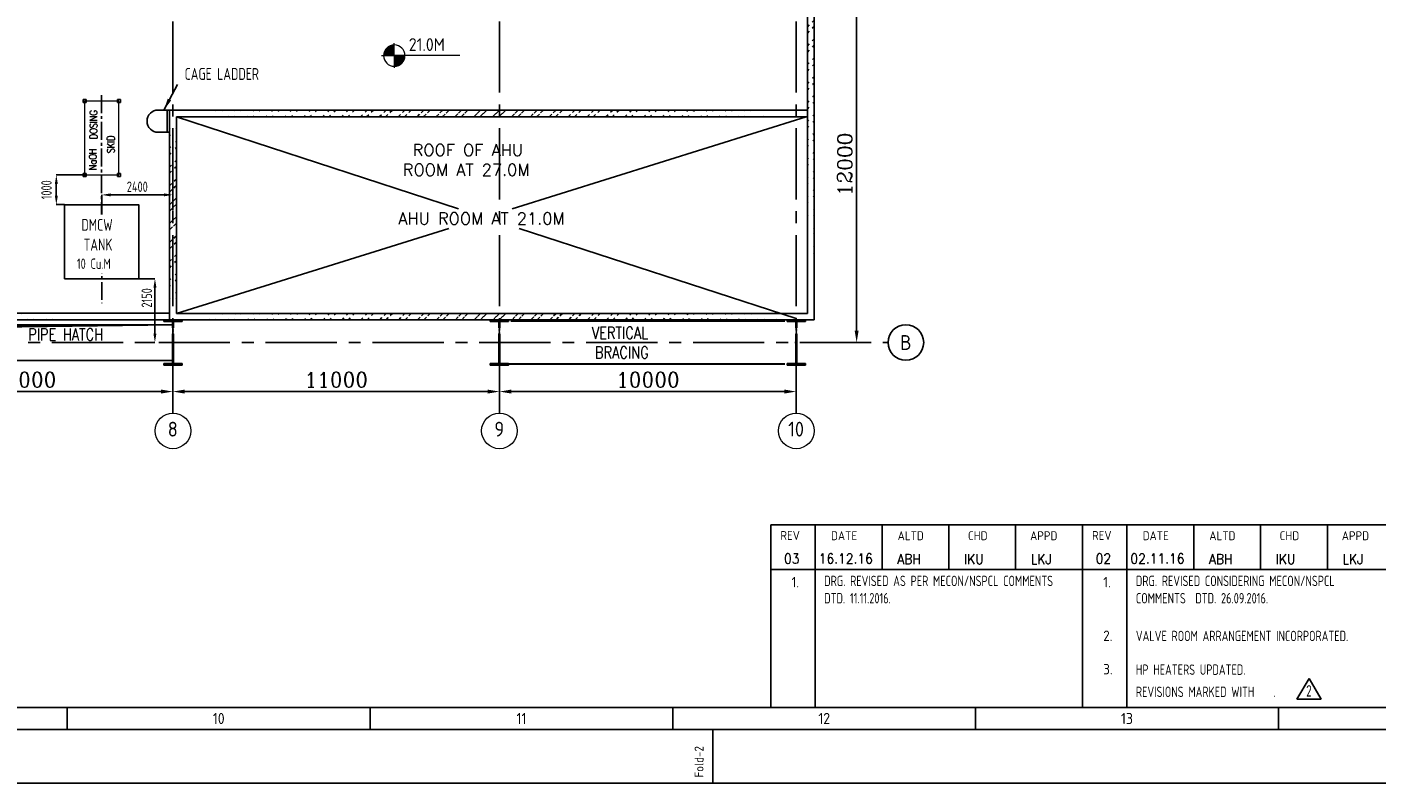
# Model space of a CAD drawing. Extents: x -11758 to 4934791, y -233543 to 1826789.
# Tile 44 of 107: x 92242 to 137723, y 203580 to 229059. Entities that reach past the tile are written whole.
import ezdxf
from ezdxf.enums import TextEntityAlignment as Align

# ---------------------------------------------------------------- set-up
doc = ezdxf.new("R2010")
doc.units = 0
doc.header["$LTSCALE"] = 800
doc.header["$MEASUREMENT"] = 0
doc.set_wipeout_variables(frame=1)
for name, pattern in [('CENTER', [2, 1.25, -0.25, 0.25, -0.25]), ('CENTER2', [1.125, 0.75, -0.125, 0.125, -0.125]), ('CONTINOUS', [0]), ('DASHDOT', [1, 0.5, -0.25, 0, -0.25])]:
    doc.linetypes.add(name, pattern=pattern)
doc.layers.get('0').update_dxf_attribs({"linetype": 'CONTINUOUS'})
doc.layers.get('DEFPOINTS').update_dxf_attribs({"linetype": 'CONTINUOUS'})
for name, color, linetype in [('0-7-COL', 2, 'CENTER'), ('CL', 2, 'CENTER2'), ('COL', 1, 'CENTER'), ('EQP0', 1, 'CONTINUOUS'), ('FORMAT', 7, 'CONTINUOUS'), ('GRID', 8, 'CENTER'), ('HANGERS', 1, 'CONTINUOUS'), ('HATCH', 9, 'CONTINUOUS'), ('PIPE OPENING HATCH', 7, 'CONTINUOUS'), ('STR', 2, 'CONTINUOUS'), ('TG_Col', 2, 'CONTINUOUS'), ('WALL', 6, 'CONTINUOUS')]:
    doc.layers.add(name, color=color, linetype=linetype)
for name, color, linetype, lineweight in [('DIM', 4, 'CONTINUOUS', 15), ('T', 3, 'CONTINUOUS', 15), ('TEXT', 3, 'CONTINUOUS', 15)]:
    doc.layers.add(name, color=color, linetype=linetype, lineweight=lineweight)
doc.styles.add('ROMANC', font='romanc')
doc.styles.add('ROMANS', font='ISO9.shx', dxfattribs={"width": 0.8})
doc.styles.add('S1', font='SIMPLEX.SHX', dxfattribs={"height": 200})
doc.styles.add('S3', font='ROMANS1.SHX', dxfattribs={"width": 0.8})
doc.styles.get("Standard").update_dxf_attribs({"font": 'ISO9'})
doc.dimstyles.get("Standard").update_dxf_attribs({"dimtxt": 0.18, "dimasz": 0.18, "dimexe": 0.18, "dimexo": 0.0625, "dimgap": 0.09, "dimtad": 0, "dimtih": 1, "dimtoh": 1, "dimdec": 4, "dimzin": 0, "dimdsep": 46, "dimtxsty": 'Standard', "dimcen": 0.09, "dimadec": 0, "dimazin": 0, "dimtfac": 1, "dimtdec": 4, "dimtofl": 0, "dimtmove": 0, "dimatfit": 3, "dimfxl": 1, "dimtolj": 1, "dimtzin": 0, "dimarcsym": 0})
doc.dimstyles.new('STANDARD$0', dxfattribs={"dimtxt": 250, "dimasz": 200, "dimexe": 0, "dimexo": 0, "dimgap": 100, "dimtad": 1, "dimdec": 0, "dimzin": 0, "dimdsep": 46, "dimtxsty": 'S1', "dimcen": 0, "dimadec": 0, "dimazin": 0, "dimtfac": 1, "dimtdec": 0, "dimtmove": 2, "dimatfit": 3, "dimfxl": 1, "dimtolj": 1, "dimtzin": 0, "dimarcsym": 0})

# ---------------------------------------------------------------- blocks, each defined once
blk = doc.blocks.new('*D317')
at = {"layer": 'DEFPOINTS', "color": 0, "linetype": 'Continuous', "transparency": 16777216}
for p in [(87158, 216771), (97158, 216772), (97158, 216772)]:
    blk.add_point(p, dxfattribs=at)
at = {"layer": 'DIM', "linetype": 'Continuous', "lineweight": -2, "transparency": 16777216}
for p, q in [((87158, 216771), (87158, 216772)), ((97158, 216772), (97158, 216772))]:
    blk.add_line(p, q, dxfattribs=at)
at = {"layer": 'DIM', "color": 4, "linetype": 'Continuous', "lineweight": -2, "transparency": 16777216}
blk.add_line((87558, 216772), (96758, 216772), dxfattribs=at)
at = {"layer": 'DIM', "color": 4, "linetype": 'Continuous', "transparency": 16777216}
for points in [[(87558, 216839), (87558, 216705), (87158, 216772)], [(96758, 216839), (96758, 216705), (97158, 216772)]]:
    blk.add_solid(points, dxfattribs=at)
at = {"layer": 'DIM', "linetype": 'Continuous', "transparency": 16777216, "insert": (92158, 217172), "char_height": 500, "attachment_point": 5, "style": 'ROMANC'}
blk.add_mtext('\\A1;10000', dxfattribs=at)
blk = doc.blocks.new('*D394')
at = {"layer": 'DEFPOINTS', "color": 0, "transparency": 16777216}
for p in [(96006, 220575), (96042, 218425), (96552, 218425)]:
    blk.add_point(p, dxfattribs=at)
at = {"layer": 'DIM', "color": 9, "lineweight": -2, "transparency": 16777216}
for p, q in [((96006, 220575), (96552, 220575)), ((96552, 220275), (96552, 218725)), ((96042, 218425), (96552, 218425))]:
    blk.add_line(p, q, dxfattribs=at)
at = {"layer": 'DIM', "color": 9, "transparency": 16777216}
for points in [[(96502, 220275), (96602, 220275), (96552, 220575)], [(96502, 218725), (96602, 218725), (96552, 218425)]]:
    blk.add_solid(points, dxfattribs=at)
at = {"layer": 'DIM', "transparency": 16777216, "insert": (96277, 219928), "char_height": 350, "attachment_point": 5, "rotation": 90, "style": 'ROMANS'}
blk.add_mtext('\\A1;2150', dxfattribs=at)
blk = doc.blocks.new('*D395')
at = {"layer": 'DEFPOINTS', "color": 0, "transparency": 16777216}
for p in [(97158, 223401), (97158, 222877), (94758, 222721)]:
    blk.add_point(p, dxfattribs=at)
at = {"layer": 'DIM', "color": 9, "lineweight": -2, "transparency": 16777216}
for p, q in [((94758, 222721), (94758, 223401)), ((95058, 223401), (96858, 223401)), ((97158, 222877), (97158, 223401))]:
    blk.add_line(p, q, dxfattribs=at)
at = {"layer": 'DIM', "color": 9, "transparency": 16777216}
for points in [[(95058, 223451), (95058, 223351), (94758, 223401)], [(96858, 223451), (96858, 223351), (97158, 223401)]]:
    blk.add_solid(points, dxfattribs=at)
at = {"layer": 'DIM', "transparency": 16777216, "insert": (95958, 223676), "char_height": 350, "attachment_point": 5, "style": 'ROMANS'}
blk.add_mtext('\\A1;2400', dxfattribs=at)
blk = doc.blocks.new('A$C1C927E47')
at = {"layer": 'COL'}
h = blk.add_hatch(dxfattribs=at)
h.set_pattern_fill('ANSI31', color=256, scale=100, style=0)
h.paths.add_polyline_path([(16, 0), (0, 0), (0, -710), (16, -710)])
h.paths.add_polyline_path([(16, 710), (0, 710), (0, 0), (16, 0)])
h.paths.add_polyline_path([(0, 710), (-16, 710), (-16, 0), (0, 0)])
h.paths.add_polyline_path([(0, 0), (-16, 0), (-16, -710), (0, -710)])
h.paths.add_polyline_path([(-310, -710), (-310, -760), (0, -760), (0, -710)])
h.paths.add_polyline_path([(310, -760), (310, -710), (0, -710), (0, -760)])
h.paths.add_polyline_path([(310, 710), (310, 760), (0, 760), (0, 710)])
h.paths.add_polyline_path([(-310, 760), (-310, 710), (0, 710), (0, 760)])
for p, q in [((310, 760), (-310, 760)), ((-310, 760), (-310, 710)), ((310, 710), (-310, 710)), ((-16, -710), (-16, 710)), ((16, -710), (16, 710)), ((310, 760), (310, 710)), ((-310, -710), (310, -710)), ((-310, -760), (-310, -710)), ((-310, -760), (310, -760)), ((310, -760), (310, -710))]:
    blk.add_line(p, q, dxfattribs=at)
at = {"layer": 'COL', "color": 2}
for p, q in [((0, -792), (0, 792)), ((44, 0), (-44, 0)), ((44, 0), (-44, 0))]:
    blk.add_line(p, q, dxfattribs=at)
blk = doc.blocks.new('*D413')
at = {"layer": 'DEFPOINTS', "color": 0, "transparency": 16777216}
for p in [(94180, 224071), (93230, 223071), (93510, 223071)]:
    blk.add_point(p, dxfattribs=at)
at = {"layer": 'DIM', "color": 9, "lineweight": -2, "transparency": 16777216}
for p, q in [((94180, 224071), (93230, 224071)), ((93230, 223771), (93230, 223371)), ((93510, 223071), (93230, 223071))]:
    blk.add_line(p, q, dxfattribs=at)
at = {"layer": 'DIM', "color": 9, "transparency": 16777216}
for points in [[(93180, 223771), (93280, 223771), (93230, 224071)], [(93180, 223371), (93280, 223371), (93230, 223071)]]:
    blk.add_solid(points, dxfattribs=at)
at = {"layer": 'DIM', "transparency": 16777216, "insert": (92898, 223571), "char_height": 350, "attachment_point": 5, "rotation": 90, "style": 'ROMANS'}
blk.add_mtext('\\A1;1000', dxfattribs=at)
blk = doc.blocks.new('*D416')
at = {"layer": 'DEFPOINTS', "color": 0, "linetype": 'Continuous', "transparency": 16777216}
for p in [(108158, 216929), (108158, 216772), (118158, 216746)]:
    blk.add_point(p, dxfattribs=at)
at = {"layer": 'DIM', "linetype": 'Continuous', "lineweight": -2, "transparency": 16777216}
for p, q in [((108158, 216929), (108158, 216772)), ((118158, 216746), (118158, 216772))]:
    blk.add_line(p, q, dxfattribs=at)
at = {"layer": 'DIM', "color": 4, "linetype": 'Continuous', "lineweight": -2, "transparency": 16777216}
blk.add_line((117758, 216772), (108558, 216772), dxfattribs=at)
at = {"layer": 'DIM', "color": 4, "linetype": 'Continuous', "transparency": 16777216}
for points in [[(108558, 216839), (108558, 216705), (108158, 216772)], [(117758, 216839), (117758, 216705), (118158, 216772)]]:
    blk.add_solid(points, dxfattribs=at)
at = {"layer": 'DIM', "linetype": 'Continuous', "transparency": 16777216, "insert": (113158, 217172), "char_height": 500, "attachment_point": 5, "style": 'ROMANC'}
blk.add_mtext('\\A1;10000', dxfattribs=at)
blk = doc.blocks.new('*D417')
at = {"layer": 'DEFPOINTS', "color": 0, "linetype": 'Continuous', "transparency": 16777216}
for p in [(97158, 216941), (97158, 216772), (108158, 216764)]:
    blk.add_point(p, dxfattribs=at)
at = {"layer": 'DIM', "linetype": 'Continuous', "lineweight": -2, "transparency": 16777216}
for p, q in [((97158, 216941), (97158, 216772)), ((108158, 216764), (108158, 216772))]:
    blk.add_line(p, q, dxfattribs=at)
at = {"layer": 'DIM', "color": 4, "linetype": 'Continuous', "lineweight": -2, "transparency": 16777216}
blk.add_line((107758, 216772), (97558, 216772), dxfattribs=at)
at = {"layer": 'DIM', "color": 4, "linetype": 'Continuous', "transparency": 16777216}
for points in [[(97558, 216839), (97558, 216705), (97158, 216772)], [(107758, 216839), (107758, 216705), (108158, 216772)]]:
    blk.add_solid(points, dxfattribs=at)
at = {"layer": 'DIM', "linetype": 'Continuous', "transparency": 16777216, "insert": (102658, 217172), "char_height": 500, "attachment_point": 5, "style": 'ROMANC'}
blk.add_mtext('\\A1;11000', dxfattribs=at)
blk = doc.blocks.new('A$C731D3036')
for p, q in [((-438, 128.96), (-904.91, 128.96)), ((-904.91, 128.96), (-904.91, 37.8)), ((-882.68, 128.96), (-882.68, 37.8)), ((-849.33, 128.96), (-849.33, 106.72)), ((-815.98, 128.96), (-815.98, 106.72)), ((-782.63, 128.96), (-782.63, 106.72)), ((-749.28, 128.96), (-749.28, 37.8)), ((-727.04, 128.96), (-727.04, 37.8)), ((-693.69, 128.96), (-693.69, 106.72)), ((-660.34, 128.96), (-660.34, 106.72)), ((-626.99, 128.96), (-626.99, 106.72)), ((-904.91, 106.72), (-337.95, 106.72)), ((-749.28, 106.72), (-26.68, 106.72)), ((-2590.23, 37.8), (-251.24, 37.8)), ((-1256.21, 37.79), (-1256.21, 26.67)), ((-1105.02, 37.79), (-1105.02, 26.67)), ((-953.83, 37.79), (-953.83, 26.67)), ((-802.64, 37.79), (-802.64, 26.67)), ((-651.45, 37.79), (-651.45, 26.67)), ((-933.82, 0), (-933.82, 26.68))]:
    blk.add_line(p, q)
for points in [[(0, 1869.86), (-2643.59, 1869.86), (-2643.59, 0), (0, 0)], [(-26.68, 1843.18), (-2616.91, 1843.18), (-2616.91, 26.68), (-26.68, 26.68)]]:
    blk.add_lwpolyline(points, close=True)
for s, p in [('REV', (-900.13, 121.44)), ('DATE', (-874.84, 121.3)), ('ALTD', (-841.58, 121.3)), ('CHD', (-806.45, 121.3)), ('APPD', (-775.42, 121.3)), ('REV', (-744.49, 121.44)), ('DATE', (-719.21, 121.3)), ('ALTD', (-685.94, 121.3)), ('CHD', (-650.81, 121.3)), ('APPD', (-619.78, 121.3))]:
    blk.add_text(s, height=4.447).set_placement(p)
for s, p in [('10', (-1180.61, 32.23)), ('11', (-1029.42, 32.23)), ('12', (-878.23, 32.23)), ('13', (-727.04, 32.23))]:
    blk.add_text(s, height=5.558).set_placement(p, align=Align.MIDDLE)
blk.add_text('Fold-2', height=4.447, rotation=90).set_placement((-938.51, 2.74))
blk = doc.blocks.new('*D227')
at = {"layer": 'DEFPOINTS', "color": 0, "linetype": 'Continuous', "transparency": 16777216}
for p in [(120191, 230425), (120192, 218425), (120192, 218425)]:
    blk.add_point(p, dxfattribs=at)
at = {"layer": 'DIM', "linetype": 'Continuous', "lineweight": -2, "transparency": 16777216}
blk.add_line((120191, 230425), (120192, 230425), dxfattribs=at)
at = {"layer": 'DIM', "color": 4, "linetype": 'Continuous', "lineweight": -2, "transparency": 16777216}
blk.add_line((120192, 230025), (120192, 218825), dxfattribs=at)
at = {"layer": 'DIM', "color": 4, "linetype": 'Continuous', "transparency": 16777216}
for points in [[(120125, 230025), (120259, 230025), (120192, 230425)], [(120125, 218825), (120259, 218825), (120192, 218425)]]:
    blk.add_solid(points, dxfattribs=at)
at = {"layer": 'DIM', "linetype": 'Continuous', "transparency": 16777216, "insert": (119792, 224425), "char_height": 500, "attachment_point": 5, "rotation": 90, "style": 'ROMANC'}
blk.add_mtext('\\A1;12000', dxfattribs=at)
blk = doc.blocks.new('*X4')
at = {"color": 0}
for p, q in [((36154, 29375), (36330, 29375)), ((36183, 29400), (36330, 29400)), ((36226, 29425), (36330, 29425)), ((36080, 29200), (36330, 29200)), ((36081, 29225), (36330, 29225)), ((36085, 29250), (36330, 29250)), ((36092, 29275), (36330, 29275)), ((36102, 29300), (36330, 29300)), ((36115, 29325), (36330, 29325)), ((36132, 29350), (36330, 29350))]:
    blk.add_line(p, q, dxfattribs=at)
blk = doc.blocks.new('LL')
for p, q in [((-1136, 0), (-711, 0)), ((-711, 0), (-711, 423)), ((1493, 0), (-711, 0)), ((-711, 0), (-711, -418))]:
    blk.add_line(p, q)
for start, end in [(90, 180), (180, 270), (0, 90), (270, 0)]:
    blk.add_arc((-711, 0), 360, start, end)
at = {"xscale": 1.440000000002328, "yscale": 1.440000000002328, "zscale": 1.440000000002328}
blk.add_blockref('*X4', (-53026, -42044), dxfattribs=at)
at = {"xscale": 1.440000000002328, "yscale": 1.440000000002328, "zscale": 1.440000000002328, "rotation": 180}
blk.add_blockref('*X4', (51604, 42044), dxfattribs=at)
at = {"flags": 4}
blk.add_attdef('LEVEL', (-222, 154), '', height=432, dxfattribs=at)
blk = doc.blocks.new('REV2')
at = {"layer": 'HANGERS', "linetype": 'Continuous'}
for p, q in [((95462, 93768), (95042, 93069)), ((95862, 93069), (95462, 93768)), ((95042, 93069), (95862, 93069))]:
    blk.add_line(p, q, dxfattribs=at)
at = {"layer": 'HANGERS', "linetype": 'Continuous', "style": 'ROMANS', "width": 0.8}
blk.add_text('2', height=383, dxfattribs=at).set_placement((95357, 93161))

msp = doc.modelspace()

# ---------------------------------------------------------------- hatches: boundary and pattern name
at = {"layer": 'HATCH'}
h = msp.add_hatch(dxfattribs=at)
h.set_pattern_fill('ANSI32', color=256, scale=1200, style=0)
h.set_pattern_definition([(45, (33327.1, 104401.3), (-318.198, 318.198), []), (45, (33539.23, 104401.3), (-318.198, 318.198), [])])
edge = h.paths.add_edge_path()
edge.add_line((118533.2, 219403.1), (118526.6, 253704.9))
edge.add_line((118763.2, 219194.7), (118756.5, 253704.8))
h = msp.add_hatch(dxfattribs=at)
h.set_pattern_fill('ANSI32', color=256, scale=1200, style=0)
h.set_pattern_definition([(45, (10602.8, 96533.8), (-318.198, 318.198), []), (45, (10814.9, 96533.8), (-318.198, 318.198), [])])
edge = h.paths.add_edge_path()
edge.add_line((97042.7, 219194.8), (97043.8, 226258.8))
edge.add_line((97273.2, 219404.8), (97273.3, 226028.8))
h = msp.add_hatch(dxfattribs=at)
h.set_pattern_fill('ANSI32', color=256, scale=1200, style=0)
h.set_pattern_definition([(45, (12353.94, 78907.1), (-318.198, 318.198), []), (45, (12566.08, 78907.1), (-318.198, 318.198), [])])
edge = h.paths.add_edge_path()
edge.add_line((118532.2, 226257.1), (97043.8, 226258.8))
edge.add_line((118532.3, 226027.1), (97273.3, 226028.8))
h = msp.add_hatch(dxfattribs=at)
h.set_pattern_fill('ANSI32', color=256, scale=1200, style=0)
h.set_pattern_definition([(45, (10026.35, 94961.3), (-318.198, 318.198), []), (45, (10238.5, 94961.3), (-318.198, 318.198), [])])
edge = h.paths.add_edge_path()
edge.add_line((24758.4, 219424.4), (97042.7, 219413.5))
edge.add_line((24528.4, 219194.8), (97042.7, 219195))
h = msp.add_hatch(dxfattribs=at)
h.set_pattern_fill('ANSI32', color=256, scale=1200, style=0)
h.set_pattern_definition([(45, (12353.94, 72053.1), (-318.198, 318.198), []), (45, (12566.08, 72053.1), (-318.198, 318.198), [])])
edge = h.paths.add_edge_path()
edge.add_line((118533.2, 219403.1), (97273.2, 219404.8))
edge.add_line((118763.3, 219194.7), (97042.7, 219194.8))
at = {"layer": 'PIPE OPENING HATCH', "lineweight": -2}
msp.add_hatch(color=1, dxfattribs=at).paths.add_polyline_path([(87230.3, 218955.1), (87158.4, 217824.8), (87158.4, 219023.2), (97158.4, 219023.2)])
at = {"layer": 'PIPE OPENING HATCH'}
h = msp.add_hatch(color=1, dxfattribs=at)
h.paths.add_polyline_path([(87242, 218424.8), (87174.4, 218424.8), (87174.4, 217939.7)])
h.paths.add_polyline_path([(97158.4, 219024.8), (87174.4, 219024.8), (87174.4, 218424.8), (87202.4, 218424.8), (87242, 218424.8), (87305.8, 218883)])

# ---------------------------------------------------------------- linework, layer by layer
for p, q in [((97273.3, 226028.8), (106779.9, 222934.9)), ((118496.4, 226027.1), (108586.6, 222934.9)), ((106450.1, 222268.3), (97273.2, 219404.8)), ((108828.4, 222268.3), (118158.4, 219231.9))]:
    msp.add_line(p, q)
at = {"layer": '0-7-COL', "color": 6, "linetype": 'Continuous'}
msp.add_circle((121851.1, 218424.9), 600, dxfattribs=at)
at = {"layer": 'CL'}
msp.add_line((94754, 226758.8), (94758.3, 219750.1), dxfattribs=at)
at = {"layer": 'DIM'}
msp.add_lwpolyline([(94180.4, 224070.8), (95336.4, 224070.8), (95336.4, 226560.8), (94180.4, 226560.8)], close=True, dxfattribs=at)
at = {"layer": 'EQP0'}
for p, q in [((96662.8, 226258.8), (97043.8, 226258.8)), ((96965.3, 226258.8), (96965.3, 225508.8)), ((97043.8, 226258.8), (97043.8, 225508.8)), ((96662.8, 225508.8), (97043.8, 225508.8))]:
    msp.add_line(p, q, dxfattribs=at)
at = {"layer": 'EQP0', "flags": 128}
msp.add_lwpolyline([(93510.3, 223070.8), (96006.3, 223070.8), (96006.3, 220574.8), (93510.3, 220574.8)], close=True, dxfattribs=at)
at = {"layer": 'EQP0'}
msp.add_arc((96662.8, 225883.8), 375, 90, 270, dxfattribs=at)
at = {"layer": 'GRID', "linetype": 'CENTER2', "ltscale": 4}
for p, q in [((97158.4, 216046.8), (97158.4, 254170.9)), ((108158.4, 216046.7), (108158.4, 254170.9)), ((118158.4, 216046.7), (118158.4, 254170.9)), ((24680.1, 218424.8), (121251.1, 218424.9))]:
    msp.add_line(p, q, dxfattribs=at)
at = {"layer": 'PIPE OPENING HATCH', "color": 1, "lineweight": -2}
for p, q in [((87158.4, 219024.8), (97158.4, 219024.8)), ((97158.4, 219023.2), (87230.3, 218955.1))]:
    msp.add_line(p, q, dxfattribs=at)
at = {"layer": 'PIPE OPENING HATCH', "color": 1}
msp.add_line((87305.8, 218883), (97158.4, 219024.8), dxfattribs=at)
msp.add_lwpolyline([(87158.4, 219024.8), (97158.4, 219024.8), (97158.4, 217824.8), (87158.4, 217824.8)], close=True, dxfattribs=at)
at = {"layer": 'STR', "color": 7, "linetype": 'DASHDOT', "const_width": 70}
for points in [[(108533.4, 219149.9), (117783.4, 219149.9)], [(108468.4, 217699.9), (117783.4, 217699.9)]]:
    msp.add_lwpolyline(points, dxfattribs=at)
at = {"layer": 'TEXT'}
for centre in [(97158.4, 215446.8), (108158.4, 215446.8), (118158.4, 215446.8)]:
    msp.add_circle(centre, 600, dxfattribs=at)
at = {"layer": 'TG_Col', "color": 8}
for p, q in [((94130.4, 226610.8), (94230.4, 226610.8)), ((94130.4, 226610.8), (94130.4, 226510.8)), ((94130.4, 226510.8), (94230.4, 226510.8)), ((94230.4, 226610.8), (94230.4, 226510.8)), ((95286.4, 226610.8), (95386.4, 226610.8)), ((95286.4, 226610.8), (95286.4, 226510.8)), ((95286.4, 226510.8), (95386.4, 226510.8)), ((95386.4, 226610.8), (95386.4, 226510.8)), ((94130.4, 224120.8), (94230.4, 224120.8)), ((94130.4, 224120.8), (94130.4, 224020.8)), ((94130.4, 224020.8), (94230.4, 224020.8)), ((94230.4, 224120.8), (94230.4, 224020.8)), ((95286.4, 224120.8), (95386.4, 224120.8)), ((95286.4, 224120.8), (95286.4, 224020.8)), ((95286.4, 224020.8), (95386.4, 224020.8)), ((95386.4, 224120.8), (95386.4, 224020.8))]:
    msp.add_line(p, q, dxfattribs=at)
at = {"layer": 'WALL'}
for p, q in [((118533.2, 219403.1), (118528.2, 253474.9)), ((118763.2, 219194.7), (118758.2, 253704.8)), ((118158.7, 228194.9), (118160.3, 228194.9)), ((97042.7, 219194.8), (97043.8, 226258.8)), ((118532.2, 226257.1), (97043.8, 226258.8)), ((97273.2, 219404.8), (97273.3, 226028.8)), ((118532.3, 226027.1), (97273.3, 226028.8)), ((24758.4, 219424.8), (97042.7, 219413.5)), ((118533.2, 219403.1), (97273.2, 219404.8)), ((24528.4, 219194.8), (97042.7, 219195)), ((97042.7, 219194.8), (118763.2, 219194.7))]:
    msp.add_line(p, q, dxfattribs=at)

# ---------------------------------------------------------------- block references
at = {"color": 1, "linetype": 'CONTINOUS', "lineweight": 15, "xscale": 67.46500254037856, "yscale": 67.46500254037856, "zscale": 67.46500254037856}
msp.add_blockref('A$C731D3036', (178350, 203580.5), dxfattribs=at)
at = {"layer": 'DIM'}
msp.add_blockref('REV2', (39980.3, 113333.4), dxfattribs=at)
at = {"layer": 'HATCH'}
for p in [(97158.4, 218424.9), (97158.4, 218424.9), (97158.4, 218424.8), (108158.4, 218424.9), (118158.4, 218424.9)]:
    msp.add_blockref('A$C1C927E47', p, dxfattribs=at)
at = {"layer": 'TEXT'}
msp.add_blockref('LL', (105326.3, 228096), dxfattribs=at).add_auto_attribs({'LEVEL': '21.0M'})

# ---------------------------------------------------------------- texts
at = {"layer": '0-7-COL', "color": 6, "linetype": 'Continuous', "style": 'ROMANS'}
msp.add_text('B', height=500, dxfattribs=at).set_placement((121851.1, 218424.9), align=Align.MIDDLE)
at = {"layer": 'FORMAT', "color": 4, "style": 'ROMANC', "width": 0.9}
for s, p in [('03', (117745.7, 210974)), ('16.12.16', (118915.6, 210974.1)), ('ABH', (121559.8, 210959.3)), ('IKU', (123809.8, 210959.3)), ('LKJ', (126059.8, 210959.3)), ('02', (128245.7, 210974)), ('02.11.16', (129415.6, 210974.1)), ('ABH', (132059.8, 210959.3)), ('IKU', (134309.8, 210959.3)), ('LKJ', (136559.8, 210959.3))]:
    msp.add_text(s, height=337.5, dxfattribs=at).set_placement(p)
at = {"layer": 'T', "style": 'S3', "width": 0.8}
for s, p in [('DOSING', (94608.7, 225279.8)), ('SKID', (95192.1, 224805.7)), ('NaOH', (94581.3, 224237.7))]:
    msp.add_text(s, height=250, rotation=90, dxfattribs=at).set_placement(p)
for s, p in [('PIPE HATCH', (92281.2, 218496.3)), ('VERTICAL', (111273.3, 218551.6)), ('BRACING', (111377.1, 217887.9))]:
    msp.add_text(s, height=400, dxfattribs=at).set_placement(p)
at = {"layer": 'T', "attachment_point": 1}
for s, insert, char_height, width, style in [('\\pi152.64;MACHINE ROOM \\P\\pi421.21;AT EL.24.5M', (30530.5, 228722.5), 300, 3025.285, 'S3'), ('\\pi403.47; ROOF OF AHU \\P\\pi346.33;ROOM AT 27.0M', (104556.9, 225111.3), 400, 5702.174, 'ROMANC'), ('\\pi131.43;ROOF OF AIR  \\P\\pi2.0464e-012;WASHER ROOM \\P\\pi102.86;AT EL. 29.0M', (52552.8, 223120.6), 300, 2605.714, 'S3')]:
    msp.add_mtext(s, dxfattribs=dict(at, insert=insert, char_height=char_height, width=width, style=style))
at = {"layer": 'T', "insert": (104750.5, 222801.6), "char_height": 400, "attachment_point": 1, "style": 'ROMANC'}
msp.add_mtext_dynamic_manual_height_columns('AHU ROOM AT 21.0M', width=6988.759, gutter_width=2000, heights=[0], dxfattribs=at)
at = {"layer": 'TEXT', "style": 'ROMANS', "width": 0.8}
msp.add_text('CAGE LADDER', height=400, dxfattribs=at).set_placement((98804.1, 227476.6), align=Align.MIDDLE)
at = {"layer": 'TEXT', "style": 'ROMANS'}
for s, p in [('8', (97152.5, 215505.8)), ('9', (108152.5, 215505.8)), ('10', (118152.5, 215505.8))]:
    msp.add_text(s, height=500, dxfattribs=at).set_placement(p, align=Align.MIDDLE)
for s, p in [('1.', (118002.9, 210176.3)), ('1.', (128502.9, 210176.3)), ('2.', (128502.9, 208367.4)), ('3.', (128502.9, 207242.6))]:
    msp.add_text(s, height=350, dxfattribs=at).set_placement(p)
at = {"layer": 'TEXT', "style": 'ROMANS', "width": 0.8}
for s, p in [('HP HEATERS UPDATED.', (129600.8, 207225.5)), ('REVISIONS MARKED WITH    .', (129600.8, 206478.6))]:
    msp.add_text(s, height=350, dxfattribs=at).set_placement(p)
at = {"layer": 'TEXT', "char_height": 350, "attachment_point": 1, "style": 'ROMANS'}
for s, insert, width in [('DRG. REVISED AS PER MECON/NSPCL COMMENTS  DTD. 11.11.2016.', (119100.8, 210566.1), 8274.142), ('DRG. REVISED CONSIDERING MECON/NSPCL COMMENTS  DTD. 26.09.2016.', (129600.8, 210566.1), 8274.142), ('VALVE ROOM ARRANGEMENT INCORPORATED.', (129600.8, 208710.7), 9413.333)]:
    msp.add_mtext(s, dxfattribs=dict(at, insert=insert, width=width))

# ---------------------------------------------------------------- dimensions: what is measured, and where the dimension line sits
at = {"layer": 'DIM', "linetype": 'Continuous'}
for base, p1, p2, angle, picture, middle in [((120192, 218424.9), (120191.4, 230424.9), (120192, 218424.9), 90, '*D227', (119792, 224424.9)), ((97158.4, 216771.9), (108158.4, 216764), (97158.4, 216940.7), 180, '*D417', (102658.4, 217171.9)), ((108158.4, 216771.9), (118158.4, 216746.4), (108158.4, 216929.5), 180, '*D416', (113158.4, 217171.9))]:
    dim = msp.add_linear_dim(base=base, p1=p1, p2=p2, angle=angle, dimstyle='STANDARD$0', override={"dimscale": 100, "dimtxt": 5, "dimasz": 4, "dimgap": 1.5, "dimtxsty": 'ROMANC', "dimclrd": 4, "dimclre": 256, "dimclrt": 256, "dimtix": 1}, dxfattribs=at)
    dim.commit()
    dim.dimension.update_dxf_attribs({"geometry": picture, "text_midpoint": middle})
at = {"layer": 'DIM'}
for base, p1, p2, picture, middle in [((93229.6, 223070.8), (94180.4, 224070.8), (93510.3, 223070.8), '*D413', (92898, 223570.8)), ((96552.3, 218424.8), (96006.3, 220574.8), (96042.4, 218424.8), '*D394', (96277.3, 219928.5))]:
    dim = msp.add_linear_dim(base=base, p1=p1, p2=p2, angle=90, dimstyle='STANDARD$0', override={"dimtxt": 350, "dimasz": 300, "dimtxsty": 'ROMANS', "dimclrd": 9, "dimclre": 9, "dimclrt": 256, "dimtix": 1}, dxfattribs=at)
    dim.commit()
    dim.dimension.update_dxf_attribs({"geometry": picture, "text_midpoint": middle, "dimtype": 160})
dim = msp.add_linear_dim(base=(97158.4, 223401), p1=(94758.3, 222720.8), p2=(97158.4, 222877.3), dimstyle='STANDARD$0', override={"dimtxt": 350, "dimasz": 300, "dimtxsty": 'ROMANS', "dimclrd": 9, "dimclre": 9, "dimclrt": 256, "dimtix": 1}, dxfattribs=at)
dim.commit()
dim.dimension.update_dxf_attribs({"geometry": '*D395', "text_midpoint": (95958.4, 223676)})
at = {"layer": 'DIM', "linetype": 'Continuous'}
dim = msp.add_linear_dim(base=(97158.4, 216771.9), p1=(87158.4, 216771.5), p2=(97158.4, 216771.9), dimstyle='STANDARD$0', override={"dimscale": 100, "dimtxt": 5, "dimasz": 4, "dimgap": 1.5, "dimtxsty": 'ROMANC', "dimclrd": 4, "dimclre": 256, "dimclrt": 256, "dimtix": 1}, dxfattribs=at)
dim.commit()
dim.dimension.update_dxf_attribs({"geometry": '*D317', "text_midpoint": (92158.4, 217171.9)})

# ---------------------------------------------------------------- leaders
at = {"layer": 'DIM'}
msp.add_leader([(96853.3, 226258.8), (97310.1, 227126)], dimstyle='Standard', override={"dimscale": 100, "dimtxt": 4, "dimasz": 4, "dimexe": 0, "dimexo": 0, "dimgap": 1, "dimtad": 0, "dimtih": 0, "dimtoh": 0, "dimdec": 0, "dimtxsty": 'ROMANS', "dimcen": 0, "dimclrd": 2, "dimclre": 2, "dimclrt": 2, "dimtdec": 0, "dimtix": 1, "dimtofl": 1, "dimtmove": 2}, dxfattribs=at)

# ---------------------------------------------------------------- next in the draw order: wipeouts: each hides what was drawn before it
msp.add_wipeout([(93718.4, 220766.6), (95611.7, 220766.6), (95611.7, 222729.9), (93718.4, 222729.9)]).dxf.layer = 'TEXT'

# ---------------------------------------------------------------- next in the draw order: texts
at = {"layer": 'T', "insert": (47582.6, 222784.9), "char_height": 300, "width": 2465.063, "attachment_point": 1, "style": 'S3'}
msp.add_mtext('\\pi78.246;PW TANK AT \\P\\pi369.67;EL. 29.0M', dxfattribs=at)
at = {"layer": 'TEXT', "color": 4, "insert": (93858.4, 222589.9), "char_height": 400, "width": 1742.273, "attachment_point": 1, "style": 'ROMANS'}
msp.add_mtext('\\pi215.9;DMCW  \\P\\pi292.09;TANK \\P\\pi64.47;{\\H0.875x;10 Cu.M}', dxfattribs=at)

doc.saveas('drawing.dxf')
